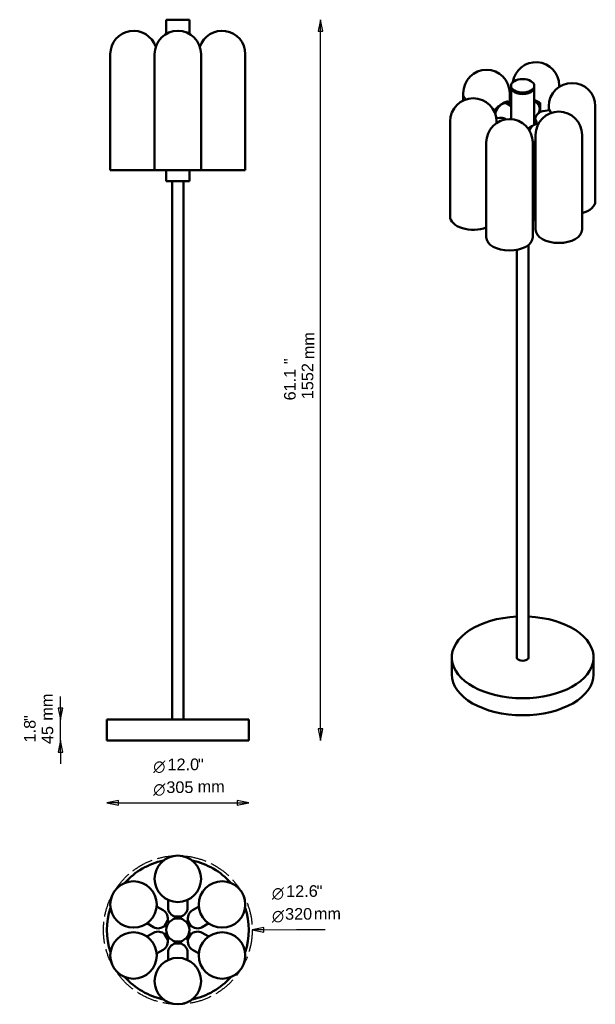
# Model space of a CAD drawing. Header units: millimetres. Extents: x 1359 to 2598, y 544 to 2664.
import ezdxf

# ---------------------------------------------------------------- set-up
doc = ezdxf.new("R2010")
doc.units = ezdxf.units.MM
doc.header["$LTSCALE"] = 10
doc.linetypes.add('DASHED_SPACE', pattern=[0.2067, 0.1654, -0.0413])
for name, color, linetype, lineweight in [('Geometria szkicu (ISO)', 7, 'Continuous', 25), ('Symbol (ISO)', 7, 'Continuous', 25), ('Widoczne (ISO)', 7, 'Continuous', 50), ('Widoczne wąskie (ISO)', 7, 'Continuous', 35), ('Wymiar (ISO)', 7, 'Continuous', 25)]:
    doc.layers.add(name, color=color, linetype=linetype, lineweight=lineweight)
doc.styles.add('Styl tekstu33', font='AIGDT___.TTF')
doc.styles.add('Tekst notatki (ISO)', font='arial.ttf')

msp = doc.modelspace()

# ---------------------------------------------------------------- linework, layer by layer
at = {"layer": 'Geometria szkicu (ISO)', "linetype": 'DASHED_SPACE', "ltscale": 28.608688}
msp.add_circle((1699.6, 703.9), 160, dxfattribs=at)
at = {"layer": 'Widoczne (ISO)'}
for p, q in [((1724.6, 2663.7), (1674.6, 2663.7)), ((1674.6, 2663.7), (1674.6, 2659.7)), ((1674.6, 2633), (1674.6, 2659.7)), ((1724.6, 2663.7), (1724.6, 2659.7)), ((1724.6, 2633), (1724.6, 2659.7)), ((1554.3, 2339.7), (1554.3, 2589.7)), ((1649.6, 2339.7), (1649.6, 2589.7)), ((1749.6, 2339.7), (1749.6, 2589.7)), ((1844.8, 2339.7), (1844.8, 2589.7)), ((2313.8, 2489.5), (2313.8, 2505.7)), ((2413.8, 2479.1), (2413.8, 2505.7)), ((2416.6, 2521.3), (2416.6, 2518)), ((2416.6, 2449.4), (2416.6, 2518)), ((2466.6, 2521.3), (2466.6, 2518)), ((2466.6, 2439.3), (2466.6, 2518)), ((2520.1, 2518.8), (2520.1, 2522.2)), ((2407, 2484.2), (2406, 2484.8)), ((2416.6, 2477.5), (2407.2, 2482.9)), ((2409.1, 2482.4), (2409.1, 2484.1)), ((2478, 2480.1), (2478, 2482.8)), ((2380.8, 2465.2), (2380.8, 2468.3)), ((2475.8, 2462.6), (2477.1, 2465.4)), ((2478, 2464.2), (2478, 2465)), ((2478.3, 2465.5), (2478.5, 2466)), ((2485.3, 2466.8), (2499.4, 2469)), ((2497.9, 2474), (2497.9, 2477.3)), ((2498.9, 2468.9), (2498.9, 2470.2)), ((2597.9, 2273.1), (2597.9, 2477.3)), ((2285.4, 2240.3), (2285.4, 2444.4)), ((2391.5, 2452.3), (2384.9, 2451.3)), ((2385.4, 2441.1), (2385.4, 2444.4)), ((2466.6, 2449.2), (2468.6, 2449.5)), ((2466.6, 2437.5), (2466.6, 2438.3)), ((2363.2, 2195.4), (2363.2, 2399.5)), ((2463.2, 2195.4), (2463.2, 2399.5)), ((2465.5, 2400.8), (2469.4, 2398.5)), ((2466.6, 2240.4), (2466.6, 2400.1)), ((2469.4, 2211.8), (2469.4, 2415.9)), ((2569.4, 2211.8), (2569.4, 2415.9)), ((1554.3, 2339.7), (1649.6, 2339.7)), ((1649.6, 2339.7), (1749.6, 2339.7)), ((1674.6, 2319.7), (1674.6, 2339.7)), ((1724.6, 2319.7), (1724.6, 2339.7)), ((1749.6, 2339.7), (1844.8, 2339.7)), ((1674.6, 2315.7), (1674.6, 2319.7)), ((1674.6, 2315.7), (1724.6, 2315.7)), ((1687.1, 1156.7), (1687.1, 2315.7)), ((1712.1, 1156.7), (1712.1, 2315.7)), ((1724.6, 2315.7), (1724.6, 2319.7)), ((2466.6, 2237.1), (2466.6, 2240.4)), ((2429.1, 1290), (2429.1, 2168)), ((2454.1, 1290), (2454.1, 2178.8)), ((2289.1, 1290.8), (2289.1, 1254.1)), ((2594.1, 1290.8), (2594.1, 1254.1)), ((1852.1, 1156.7), (1547.1, 1156.7)), ((1547.1, 1156.7), (1547.1, 1111.7)), ((1852.1, 1156.7), (1852.1, 1111.7)), ((1547.1, 1111.7), (1852.1, 1111.7)), ((1677.6, 768.4), (1677.6, 769)), ((1678.8, 768.4), (1677.6, 768.4)), ((1681.1, 767.4), (1678.6, 767.4)), ((1678.6, 752.4), (1678.6, 767.4)), ((1720.6, 767.4), (1718.1, 767.4)), ((1721.6, 768.4), (1720.3, 768.4)), ((1720.6, 752.4), (1720.6, 767.4)), ((1721.6, 768.4), (1721.6, 769)), ((1655, 753.8), (1653.8, 751.7)), ((1654.7, 755.2), (1654.1, 754.1)), ((1654.7, 755.2), (1654.2, 755.5)), ((1668, 746.3), (1655, 753.8)), ((1731.1, 746.3), (1744.1, 753.8)), ((1745.4, 751.7), (1744.1, 753.8)), ((1744.4, 755.2), (1744.9, 755.5)), ((1745.1, 754.1), (1744.4, 755.2)), ((1677.7, 724), (1671.2, 712.7)), ((1681.9, 721.6), (1677.7, 724)), ((1706.1, 732.9), (1693.1, 732.9)), ((1693.1, 728), (1693.1, 732.9)), ((1706.1, 728), (1706.1, 732.9)), ((1717.2, 721.6), (1721.4, 724)), ((1727.9, 712.7), (1721.4, 724)), ((1632.7, 717.1), (1632.2, 717.4)), ((1633.4, 718.2), (1632.7, 717.1)), ((1635.3, 719.6), (1634, 717.5)), ((1647, 710), (1634, 717.5)), ((1675.4, 710.3), (1671.2, 712.7)), ((1723.7, 710.3), (1727.9, 712.7)), ((1752.1, 710), (1765.1, 717.5)), ((1765.1, 717.5), (1763.9, 719.6)), ((1766.4, 717.1), (1765.8, 718.2)), ((1766.4, 717.1), (1766.9, 717.4)), ((1632.7, 690.7), (1632.2, 690.4)), ((1632.7, 690.7), (1633.4, 689.6)), ((1647, 697.8), (1634, 690.3)), ((1634, 690.3), (1635.3, 688.1)), ((1675.4, 697.4), (1671.2, 695)), ((1671.2, 695), (1677.7, 683.8)), ((1681.9, 686.2), (1677.7, 683.8)), ((1693.1, 679.7), (1693.1, 674.9)), ((1706.1, 679.7), (1706.1, 674.9)), ((1717.2, 686.2), (1721.4, 683.8)), ((1721.4, 683.8), (1727.9, 695)), ((1723.7, 697.4), (1727.9, 695)), ((1752.1, 697.8), (1765.1, 690.3)), ((1763.9, 688.1), (1765.1, 690.3)), ((1765.8, 689.6), (1766.4, 690.7)), ((1766.4, 690.7), (1766.9, 690.4)), ((1668, 661.4), (1655, 653.9)), ((1693.1, 674.9), (1706.1, 674.9)), ((1731.1, 661.4), (1744.1, 653.9)), ((1653.8, 656.1), (1655, 653.9)), ((1654.1, 653.7), (1654.7, 652.6)), ((1654.7, 652.6), (1654.2, 652.3)), ((1677.6, 639.4), (1678.8, 639.4)), ((1677.6, 639.4), (1677.6, 638.8)), ((1678.6, 655.3), (1678.6, 640.3)), ((1678.6, 640.3), (1681.1, 640.3)), ((1718.1, 640.3), (1720.6, 640.3)), ((1720.3, 639.4), (1721.6, 639.4)), ((1720.6, 655.3), (1720.6, 640.3)), ((1721.6, 639.4), (1721.6, 638.8)), ((1744.1, 653.9), (1745.4, 656.1)), ((1744.4, 652.6), (1745.1, 653.7)), ((1744.4, 652.6), (1744.9, 652.3))]:
    msp.add_line(p, q, dxfattribs=at)
for centre, radius in [((1699.6, 813.9), 50), ((1604.3, 758.9), 50), ((1794.8, 758.9), 50), ((1699.6, 703.9), 25), ((1604.3, 648.9), 50), ((1794.8, 648.9), 50), ((1699.6, 593.9), 50)]:
    msp.add_circle(centre, radius, dxfattribs=at)
for centre, radius, start, end in [((1604.3, 2589.7), 50, 17.7138, 180), ((1699.6, 2589.7), 50, 0, 180), ((1794.8, 2589.7), 50, 0, 162.2862), ((2470.1, 2522.2), 50, 0, 172.1168), ((2363.8, 2505.7), 50, 0, 180), ((2547.9, 2477.3), 50, 0, 180), ((2335.4, 2444.4), 50, 0, 180), ((2519.4, 2415.9), 50, 0, 180), ((2413.2, 2399.5), 50, 0, 180), ((1699.6, 703.9), 152.5, 101.6689, 138.3311), ((1699.6, 703.9), 152.5, 41.6689, 78.3311), ((1710.2, 806.3), 50, 229.3225, 231.0169), ((1689, 806.3), 50, 308.9831, 310.6775), ((1699.6, 703.9), 152.5, 161.6689, 198.3311), ((1605.6, 745.9), 50, 8.9831, 10.6775), ((1658, 729), 20, 342.1772, 60), ((1698.6, 752.4), 20, 180, 257.8228), ((1700.6, 752.4), 20, 282.1772, 0), ((1741.1, 729), 20, 120, 197.8228), ((1793.6, 745.9), 50, 169.3225, 171.0169), ((1699.6, 703.9), 152.5, 341.6689, 18.3311), ((1616.2, 764.3), 50, 289.3225, 291.0169), ((1657, 727.3), 20, 240, 317.8228), ((1657, 680.5), 20, 42.1772, 120), ((1742.1, 727.3), 20, 222.1772, 300), ((1742.1, 680.5), 20, 60, 137.8228), ((1783, 764.3), 50, 248.9831, 250.6775), ((1616.2, 643.5), 50, 68.9831, 70.6775), ((1658, 678.7), 20, 300, 17.8228), ((1741.1, 678.7), 20, 162.1772, 240), ((1783, 643.5), 50, 109.3225, 111.0169), ((1698.6, 655.3), 20, 102.1772, 180), ((1700.6, 655.3), 20, 0, 77.8228), ((1605.6, 661.8), 50, 349.3225, 351.0169), ((1710.2, 601.5), 50, 128.9831, 130.6775), ((1689, 601.5), 50, 49.3225, 51.0169), ((1793.6, 661.8), 50, 188.9831, 190.6775), ((1699.6, 703.9), 152.5, 221.6689, 258.3311), ((1699.6, 703.9), 152.5, 281.6689, 318.3311)]:
    msp.add_arc(centre, radius, start, end, dxfattribs=at)
msp.add_ellipse((2441.6, 2521.3), major_axis=(25, 0), ratio=0.57735, dxfattribs=at)
for centre, major_axis, ratio, start_param, end_param in [((2441.6, 2518), (-25, 0), 0.57735, 0, 3.141593), ((2441.6, 2518), (25, 0), 0.57735, 3.141593, 6.283185), ((2396.7, 2464.7), (10.5, 18.2), 0.57735, 0, 2.072516), ((2396, 2465.1), (11, 19.1), 0.57735, 5.98052, 6.626479), ((2458.1, 2474.2), (19, -8.8), 0.788675, 0, 1.486436), ((2458.3, 2474.8), (20, -9.3), 0.788675, 6.161828, 7.765099), ((2458.7, 2475.6), (20, -9.3), 0.788675, 0.780579, 1.104746), ((2395, 2465.7), (11, 19.1), 0.57735, 1.602328, 1.920353), ((2396, 2465.1), (11, 19.1), 0.57735, 1.375612, 1.97364), ((2469.6, 2443.1), (-0.99, 6.42), 0.211325, 4.037757, 6.283185), ((2470.1, 2318.1), (-50, 0), 0.57735, 1.501363, 1.556988), ((2547.9, 2273.1), (50, 0), 0.57735, 5.157571, 6.283185), ((2335.4, 2240.3), (-50, 0), 0.57735, 0, 2.159844), ((2441.6, 2240.4), (25, 0), 0.57735, 5.750101, 6.283185), ((2441.6, 2240.4), (25, 0), 0.57735, 5.750101, 6.283185), ((2441.6, 2237.1), (25, 0), 0.57735, 5.750101, 6.283185), ((2519.4, 2211.8), (50, 0), 0.57735, 3.141593, 6.283185), ((2413.2, 2195.4), (50, 0), 0.57735, 3.141593, 6.283185), ((2441.6, 1290.8), (-152.5, 0), 0.57735, 4.794448, 10.913515), ((2441.6, 1290.8), (12.7, 0), 0.57735, 2.963888, 6.46089), ((2441.6, 1290), (-12.7, 0), 0.57735, 6.10548, 6.227479), ((2441.6, 1290), (-12.5, 0), 0.57735, 0, 0.08609), ((2441.6, 1290), (12.7, 0), 0.57735, 0.055707, 0.177705), ((2441.6, 1290), (12.5, 0), 0.57735, 6.197095, 6.283185), ((2441.6, 1254.1), (152.5, 0), 0.57735, 3.141593, 6.283185)]:
    msp.add_ellipse(centre, major_axis=major_axis, ratio=ratio, start_param=start_param, end_param=end_param, dxfattribs=at)
for points, knots in [([(2380.8, 2468.3), (2381.6, 2469.3), (2382.4, 2470.2), (2384.2, 2472.1), (2385.2, 2473), (2387.1, 2474.9), (2388.2, 2475.8), (2390.2, 2477.4), (2391.2, 2478.2), (2393.2, 2479.6), (2394.1, 2480.3), (2396.8, 2482.1), (2398.5, 2483.1), (2401.4, 2484.7), (2402.6, 2485.2), (2404.5, 2485.9), (2405.2, 2486), (2405.7, 2486), (2405.8, 2486), (2405.8, 2486)], [14.155614, 14.155614, 14.155614, 14.155614, 14.570816, 14.570816, 14.99599, 14.99599, 15.418438, 15.418438, 15.82102, 15.82102, 16.200235, 16.200235, 16.918881, 16.918881, 17.587456, 17.587456, 18.209424, 18.209424, 18.407354, 18.407354, 18.407354, 18.407354]), ([(2409.6, 2484.9), (2409.5, 2484.9), (2409.4, 2484.8), (2409.3, 2484.7), (2409.2, 2484.6), (2409.1, 2484.4), (2409.1, 2484.2), (2409.1, 2484.1)], [0, 0, 0, 0, 0.0278517, 0.0278517, 0.0628001, 0.0628001, 0.1152926, 0.1152926, 0.1152926, 0.1152926]), ([(2409.6, 2484.9), (2409.6, 2484.9), (2409.7, 2484.9), (2410, 2485.1), (2410.3, 2485.3), (2410.7, 2485.8), (2410.9, 2486), (2411.2, 2486.5), (2411.3, 2486.7), (2411.3, 2487), (2411.3, 2487), (2411.3, 2487)], [-0.2862611, -0.2862611, -0.2862611, -0.2862611, -0.2718768, -0.2718768, -0.166625, -0.166625, -0.0833873, -0.0833873, 0, 0, 0.0007924, 0.0007924, 0.0007924, 0.0007924]), ([(2466.6, 2489.9), (2466.7, 2489.9), (2466.7, 2489.8), (2469, 2489), (2471.1, 2488.1), (2473.9, 2486.5), (2474.9, 2485.9), (2475.7, 2485.2)], [17.709663, 17.709663, 17.709663, 17.709663, 17.72892, 17.72892, 18.487727, 18.487727, 18.906784, 18.906784, 18.906784, 18.906784]), ([(2478.2, 2483.4), (2478.2, 2483.4), (2478.2, 2483.4), (2478.1, 2483.3), (2478.1, 2483.2), (2478, 2483.1), (2478, 2482.9), (2478, 2482.8)], [0, 0, 0, 0, 0.0278517, 0.0278517, 0.0628001, 0.0628001, 0.1152926, 0.1152926, 0.1152926, 0.1152926]), ([(2478.2, 2483.4), (2478.3, 2483.4), (2478.3, 2483.4), (2478.5, 2483.4), (2478.7, 2483.4), (2479.2, 2483.6), (2479.4, 2483.7), (2479.9, 2483.9), (2480.1, 2484), (2480.3, 2484.2), (2480.3, 2484.2), (2480.3, 2484.2)], [-0.2862611, -0.2862611, -0.2862611, -0.2862611, -0.2718768, -0.2718768, -0.166625, -0.166625, -0.0833873, -0.0833873, 0, 0, 0.0007924, 0.0007924, 0.0007924, 0.0007924]), ([(2379.5, 2468.6), (2379.5, 2468.6), (2379.5, 2468.6), (2379.7, 2468.5), (2379.8, 2468.5), (2380.1, 2468.4), (2380.3, 2468.3), (2380.6, 2468.3), (2380.7, 2468.3), (2380.8, 2468.3), (2380.8, 2468.3), (2380.8, 2468.3)], [-0.3410419, -0.3410419, -0.3410419, -0.3410419, -0.3402517, -0.3402517, -0.2741746, -0.2741746, -0.2082186, -0.2082186, -0.1012208, -0.1012208, -0.0547531, -0.0547531, -0.0547531, -0.0547531]), ([(2485.3, 2466.8), (2483.2, 2466.5), (2481.2, 2465.8), (2477.5, 2464), (2475.9, 2462.8), (2473.2, 2460.2), (2472.1, 2458.8), (2470.3, 2455.8), (2469.7, 2454.5), (2468.8, 2451.6), (2468.6, 2450.5), (2468.5, 2449.5)], [0.8797284, 0.8797284, 0.8797284, 0.8797284, 0.947356, 0.947356, 1.0215891, 1.0215891, 1.1181261, 1.1181261, 1.2663237, 1.2663237, 1.4989212, 1.4989212, 1.4989212, 1.4989212]), ([(2497.9, 2474), (2497.9, 2473.5), (2497.9, 2473.1), (2498.2, 2471.8), (2498.6, 2470.8), (2499.5, 2468.7), (2499.8, 2468), (2500.6, 2466.4), (2501, 2465.5), (2501.8, 2464.1), (2502.1, 2463.5), (2502.4, 2462.9)], [15.422823, 15.422823, 15.422823, 15.422823, 15.719899, 15.719899, 16.482258, 16.482258, 16.863438, 16.863438, 17.244617, 17.244617, 17.476465, 17.476465, 17.476465, 17.476465]), ([(2391.5, 2452.3), (2393.6, 2452.6), (2395.8, 2452.6), (2399.8, 2451.9), (2401.7, 2451.3), (2404.3, 2450.1), (2405.2, 2449.5), (2406, 2449)], [5.8990851, 5.8990851, 5.8990851, 5.8990851, 5.9667126, 5.9667126, 6.0409457, 6.0409457, 6.09623, 6.09623, 6.09623, 6.09623]), ([(2456.2, 2424.9), (2456.4, 2425.5), (2456.6, 2426.2), (2457.8, 2428.9), (2458.9, 2430.7), (2461.9, 2434.3), (2463.8, 2436), (2468.6, 2438.5), (2471.2, 2439.5), (2474.8, 2439.8), (2475.1, 2439.9), (2475.5, 2439.9)], [5.375647, 5.375647, 5.375647, 5.375647, 5.523426, 5.523426, 6.057277, 6.057277, 6.575071, 6.575071, 6.92849, 6.92849, 6.968428, 6.968428, 6.968428, 6.968428]), ([(2462.3, 2434.4), (2461.9, 2434.6), (2461.5, 2434.6), (2460.5, 2434.5), (2459.9, 2434.2), (2458.7, 2433.6), (2458.1, 2433.1), (2456.8, 2432), (2456.2, 2431.3), (2455.3, 2430), (2454.8, 2429.2), (2454.5, 2428.3), (2454.4, 2428.1), (2454.3, 2427.9)], [2.461572, 2.461572, 2.461572, 2.461572, 2.706783, 2.706783, 2.952832, 2.952832, 3.198881, 3.198881, 3.44493, 3.44493, 3.69102, 3.69102, 3.757507, 3.757507, 3.757507, 3.757507])]:
    msp.add_open_spline(points, degree=3, knots=knots, dxfattribs=at)
for points in [[(2380.8, 2468.3), (2380.8, 2468.3), (2380.8, 2468.3), (2380.8, 2468.3)], [(2385.4, 2441.1), (2385.4, 2441.1), (2385.4, 2441.1), (2385.4, 2441.1)], [(2466.6, 2439.3), (2466.6, 2439.1), (2466.6, 2438.9), (2466.6, 2438.8)], [(2466.6, 2438.8), (2466.6, 2438.6), (2466.6, 2438.4), (2466.6, 2438.3)], [(2467, 2449.3), (2467.6, 2449.7), (2468.1, 2450.2), (2468.6, 2450.7)], [(2465.5, 2400.8), (2464.6, 2401.3), (2463.8, 2401.8), (2463.1, 2402.4)]]:
    msp.add_open_spline(points, degree=3, dxfattribs=at)
at = {"layer": 'Widoczne wąskie (ISO)'}
for p, q in [((2411.3, 2480.5), (2411.3, 2487)), ((2480.3, 2465.3), (2480.3, 2484.2)), ((2379.5, 2468.6), (2379.5, 2468))]:
    msp.add_line(p, q, dxfattribs=at)
for centre, major_axis, start_param, end_param in [((2363.8, 2505.7), (-50, 0), 0, 0.498071), ((2470.1, 2522.2), (50, 0), 6.15834, 6.283185), ((2547.9, 2477.3), (-50, 0), 0, 0.498071), ((2335.4, 2444.4), (50, 0), 6.15834, 6.283185), ((2476, 2419), (-10.5, -18.2), 6.012449, 6.283185)]:
    msp.add_ellipse(centre, major_axis=major_axis, ratio=0.57735, start_param=start_param, end_param=end_param, dxfattribs=at)
for points, knots in [([(2410.4, 2487.8), (2409.8, 2488.1), (2409.1, 2488.3), (2407, 2488.1), (2405.5, 2487.6), (2402.4, 2486.3), (2400.9, 2485.5), (2399.2, 2484.5), (2398.5, 2484.1), (2397.9, 2483.7), (2396, 2482.5), (2394.7, 2481.7), (2391.3, 2479.3), (2389, 2477.7), (2385.2, 2474.5), (2383.6, 2473), (2382.1, 2471.5)], [-18.848027, -18.848027, -18.848027, -18.848027, -18.214838, -18.214838, -17.363081, -17.363081, -16.701745, -16.701745, -16.701745, -16.436799, -16.436799, -15.984015, -15.984015, -15.178396, -15.178396, -14.555443, -14.555443, -14.555443, -14.555443]), ([(2409.6, 2484.9), (2409, 2485.1), (2408.5, 2485.3), (2407.2, 2485.7), (2406.6, 2485.9), (2405.8, 2486)], [-1.3082388, -1.3082388, -1.3082388, -1.3082388, -0.9381413, -0.9381413, -0.5268488, -0.5268488, -0.5268488, -0.5268488]), ([(2406.3, 2484.6), (2406.5, 2484.5), (2406.6, 2484.5), (2407.5, 2484.3), (2408.2, 2484.1), (2409, 2484.1), (2409.1, 2484.1), (2409.1, 2484.1), (2409.1, 2484.1)], [0.8667459, 0.8667459, 0.8667459, 0.8667459, 0.9381413, 0.9381413, 1.3237581, 1.3237581, 1.3237581, 1.3362088, 1.3362088, 1.3362088, 1.3362088]), ([(2410.4, 2487.8), (2410.7, 2487.7), (2410.9, 2487.5), (2411.2, 2487.2), (2411.3, 2487.1), (2411.3, 2487)], [18.8480273, 18.8480273, 18.8480273, 18.8480273, 19.1245908, 19.1245908, 19.2390719, 19.2390719, 19.2390719, 19.2390719]), ([(2477.6, 2486.3), (2476, 2487.3), (2474.2, 2488.3), (2470.5, 2489.9), (2468.6, 2490.6), (2466.6, 2491.3)], [-18.848027, -18.848027, -18.848027, -18.848027, -18.214838, -18.214838, -17.624578, -17.624578, -17.624578, -17.624578]), ([(2474.2, 2485.5), (2474.4, 2485.3), (2474.6, 2485.2), (2475.8, 2484.3), (2476.9, 2483.5), (2477.9, 2482.8), (2478, 2482.8), (2478, 2482.8), (2478, 2482.8)], [0.8609349, 0.8609349, 0.8609349, 0.8609349, 0.9381413, 0.9381413, 1.3237581, 1.3237581, 1.3237581, 1.3362088, 1.3362088, 1.3362088, 1.3362088]), ([(2477.6, 2486.3), (2478.3, 2485.8), (2478.9, 2485.3), (2479.8, 2484.6), (2480.1, 2484.4), (2480.3, 2484.2)], [18.8480273, 18.8480273, 18.8480273, 18.8480273, 19.1245908, 19.1245908, 19.2390719, 19.2390719, 19.2390719, 19.2390719]), ([(2380.8, 2467.8), (2380.9, 2467.8), (2380.9, 2467.8), (2380.9, 2467.8), (2381.7, 2468.8), (2382.4, 2469.8), (2383.3, 2471.1), (2383.5, 2471.3), (2383.6, 2471.5)], [-1.3313912, -1.3313912, -1.3313912, -1.3313912, -1.3237581, -1.3237581, -1.3237581, -0.9381499, -0.9381499, -0.8609349, -0.8609349, -0.8609349, -0.8609349]), ([(2502.6, 2463), (2502.4, 2463.5), (2502.1, 2464), (2501, 2466.2), (2500.2, 2467.7), (2499.6, 2469), (2499.3, 2469.5), (2499.1, 2470), (2498.6, 2471.2), (2498.4, 2471.9), (2498, 2473.2), (2497.9, 2473.7), (2497.9, 2474)], [-17.554747, -17.554747, -17.554747, -17.554747, -17.363081, -17.363081, -16.701745, -16.701745, -16.701745, -16.436799, -16.436799, -15.984015, -15.984015, -15.422823, -15.422823, -15.422823, -15.422823])]:
    msp.add_open_spline(points, degree=3, knots=knots, dxfattribs=at)
for points in [[(2478.2, 2483.4), (2477.4, 2484), (2476.6, 2484.6), (2475.7, 2485.2)], [(2379.5, 2468.6), (2380.3, 2469.6), (2381.2, 2470.5), (2382.1, 2471.5)], [(2385.4, 2441.1), (2385.4, 2441.1), (2385.4, 2441.1), (2385.4, 2441.1)]]:
    msp.add_open_spline(points, degree=3, dxfattribs=at)
at = {"layer": 'Wymiar (ISO)'}
for p, q in [((2006.7, 2663.7), (2001.7, 2638.7)), ((2006.7, 2638.7), (2006.7, 2663.7)), ((2011.7, 2638.7), (2006.7, 2663.7)), ((2001.7, 2638.7), (2011.7, 2638.7)), ((2006.7, 1136.7), (2006.7, 2638.7)), ((1447.1, 1181.7), (1447.1, 1206.7)), ((1442.1, 1181.7), (1447.1, 1156.7)), ((1452.1, 1181.7), (1442.1, 1181.7)), ((1447.1, 1181.7), (1447.1, 1156.7)), ((1447.1, 1156.7), (1452.1, 1181.7)), ((1447.1, 1111.7), (1447.1, 1156.7)), ((2001.7, 1136.7), (2006.7, 1111.7)), ((2011.7, 1136.7), (2001.7, 1136.7)), ((2006.7, 1136.7), (2006.7, 1111.7)), ((2006.7, 1111.7), (2011.7, 1136.7)), ((1447.1, 1111.7), (1442.1, 1086.7)), ((1447.1, 1086.7), (1447.1, 1111.7)), ((1452.1, 1086.7), (1447.1, 1111.7)), ((1442.1, 1086.7), (1452.1, 1086.7)), ((1447.1, 1086.7), (1447.1, 1061.7)), ((1572.1, 982.4), (1547.1, 977.4)), ((1572.1, 977.4), (1547.1, 977.4)), ((1547.1, 977.4), (1572.1, 972.4)), ((1572.1, 972.4), (1572.1, 982.4)), ((1572.1, 977.4), (1827.1, 977.4)), ((1852.1, 977.4), (1827.1, 982.4)), ((1827.1, 982.4), (1827.1, 972.4)), ((1827.1, 977.4), (1852.1, 977.4)), ((1827.1, 972.4), (1852.1, 977.4)), ((1884.6, 709.4), (1859.6, 704.3)), ((1884.6, 704.4), (1859.6, 704.3)), ((1859.6, 704.3), (1884.6, 699.4)), ((1884.6, 699.4), (1884.6, 709.4)), ((1884.6, 704.4), (1955.1, 704.6)), ((1955.1, 704.6), (2016.9, 704.8))]:
    msp.add_line(p, q, dxfattribs=at)
at = {"layer": 'Wymiar (ISO)', "flags": 128}
for points in [[(2011.7, 2638.7), (2006.7, 2663.7), (2001.7, 2638.7), (2011.7, 2638.7)], [(1442.1, 1181.7), (1447.1, 1156.7), (1452.1, 1181.7), (1442.1, 1181.7)], [(2001.7, 1136.7), (2006.7, 1111.7), (2011.7, 1136.7), (2001.7, 1136.7)], [(1452.1, 1086.7), (1447.1, 1111.7), (1442.1, 1086.7), (1452.1, 1086.7)], [(1572.1, 982.4), (1547.1, 977.4), (1572.1, 972.4), (1572.1, 982.4)], [(1827.1, 972.4), (1852.1, 977.4), (1827.1, 982.4), (1827.1, 972.4)], [(1884.6, 709.4), (1859.6, 704.3), (1884.6, 699.4), (1884.6, 709.4)]]:
    msp.add_lwpolyline(points, dxfattribs=at)
at = {"layer": 'Wymiar (ISO)'}
for points in [[(2011.7, 2638.7), (2006.7, 2663.7), (2001.7, 2638.7), (2011.7, 2638.7)], [(1442.1, 1181.7), (1447.1, 1156.7), (1452.1, 1181.7), (1442.1, 1181.7)], [(2001.7, 1136.7), (2006.7, 1111.7), (2011.7, 1136.7), (2001.7, 1136.7)], [(1452.1, 1086.7), (1447.1, 1111.7), (1442.1, 1086.7), (1452.1, 1086.7)], [(1572.1, 982.4), (1547.1, 977.4), (1572.1, 972.4), (1572.1, 982.4)], [(1827.1, 972.4), (1852.1, 977.4), (1827.1, 982.4), (1827.1, 972.4)], [(1884.6, 709.4), (1859.6, 704.3), (1884.6, 699.4), (1884.6, 709.4)]]:
    msp.add_solid(points, dxfattribs=at)

# ---------------------------------------------------------------- texts
at = {"layer": 'Symbol (ISO)', "char_height": 25, "width": 58.194, "attachment_point": 1, "rotation": 90, "style": 'Tekst notatki (ISO)'}
for insert in [(1968.4, 1932.8), (1405.3, 1154.6)]:
    msp.add_mtext('\\fArial|b0|i0;mm', dxfattribs=dict(at, insert=insert))
at = {"layer": 'Symbol (ISO)', "char_height": 25, "width": 58.194, "attachment_point": 1, "style": 'Tekst notatki (ISO)'}
for insert in [(1742.2, 1025.4), (1992.4, 751.6)]:
    msp.add_mtext('\\fArial|b0|i0;mm', dxfattribs=dict(at, insert=insert))
at = {"layer": 'Wymiar (ISO)', "char_height": 25, "attachment_point": 7}
for s, insert, rotation, style in [('"', (1953, 1922), 90, 'Tekst notatki (ISO)'), ('61.1', (1953.5, 1844), 90, 'Tekst notatki (ISO)'), ('1552', (1991.5, 1846.6), 90, 'Tekst notatki (ISO)'), ('"', (1393.4, 1153.9), 90, 'Tekst notatki (ISO)'), ('1.8', (1393.9, 1107.7), 90, 'Tekst notatki (ISO)'), ('45', (1431.8, 1104.1), 90, 'Tekst notatki (ISO)'), ('12.6', (1932.7, 774.7), 0.1603, 'Tekst notatki (ISO)'), ('"', (1998.3, 775.3), 0.1603, 'Tekst notatki (ISO)'), ('\\fAIGDT|b0|i0|p0;n', (1902.1, 768.8), 0.1603, 'Styl tekstu33'), ('320', (1930.4, 725.6), 0.1603, 'Tekst notatki (ISO)'), ('\\fAIGDT|b0|i0|p0;n', (1902.3, 719.7), 0.1603, 'Styl tekstu33')]:
    msp.add_mtext(s, dxfattribs=dict(at, insert=insert, rotation=rotation, style=style))
for s, insert, style in [('"', (1743, 1048), 'Tekst notatki (ISO)'), ('\\fAIGDT|b0|i0|p0;n', (1646.8, 1041.7), 'Styl tekstu33'), ('12.0', (1677.4, 1047.6), 'Tekst notatki (ISO)'), ('305', (1674.9, 998.5), 'Tekst notatki (ISO)'), ('\\fAIGDT|b0|i0|p0;n', (1646.8, 992.6), 'Styl tekstu33')]:
    msp.add_mtext(s, dxfattribs=dict(at, insert=insert, style=style))

doc.saveas('drawing.dxf')
